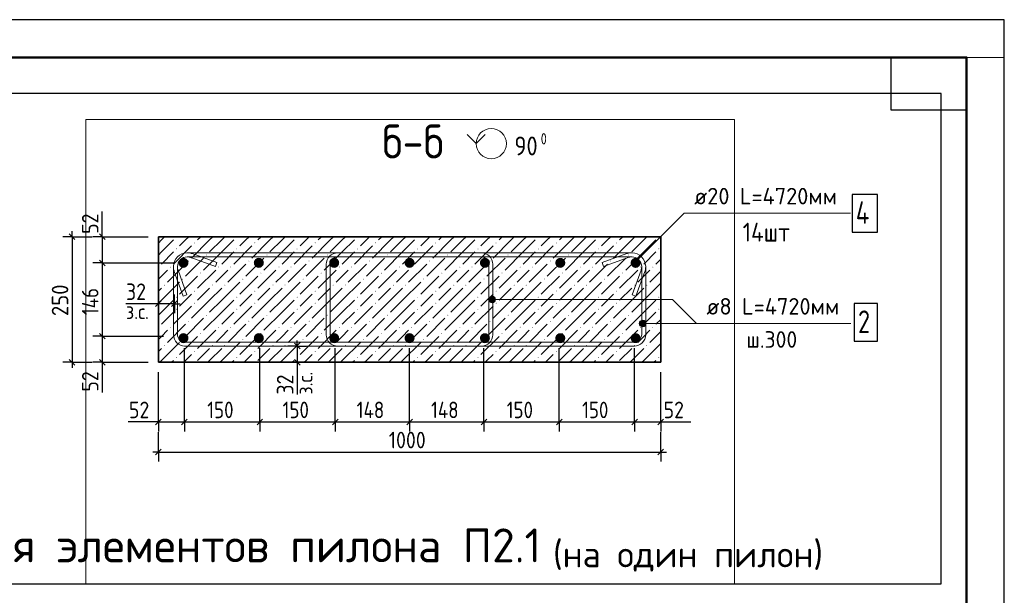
# Model space of a CAD drawing. Header units: millimetres. Extents: x 0 to 50400, y 0 to 35652.
# Tile 10 of 10: x 34722 to 50400, y 26469 to 35640. Entities that reach past the tile are written whole.
import ezdxf

# ---------------------------------------------------------------- set-up
doc = ezdxf.new("R2010")
doc.units = ezdxf.units.MM
doc.linetypes.add('______2', pattern=[324, 240, -84])
for name, color, linetype, lineweight in [('Standard', 7, 'Continuous', 25), ('ЖБ Пилон', 7, 'Continuous', 35), ('Заголовок чертежа', 7, 'Continuous', 25), ('Позиционная метка диаметр_ шаг', 7, 'Continuous', 13), ('Позиционная метка линия выноска', 7, 'Continuous', 13), ('Примечания', 7, 'Continuous', 13)]:
    doc.layers.add(name, color=color, linetype=linetype, lineweight=lineweight)
doc.layers.add('Размерная выноска', color=7, linetype='Continuous')
doc.layers.add('Стена фоновая арматура Х1', color=7, linetype='______2', true_color=0xa0a0a0)
doc.layers.add('Стена Хомут', color=7, linetype='______2', true_color=0xa0a0a0)
doc.styles.add('ISOCPEUR', font='txt')

msp = doc.modelspace()

# ---------------------------------------------------------------- hatches: boundary and pattern name
at = {"layer": 'ЖБ Пилон', "linetype": 'Continuous', "lineweight": 18, "transparency": 33554687}
for points in [[(37219, 32172), (37211, 32179), (37214, 32182), (37224, 32182), (37227, 32179)], [(38179, 32172), (38171, 32179), (38174, 32182), (38184, 32182), (38187, 32179)], [(39139, 32172), (39131, 32179), (39134, 32182), (39144, 32182), (39147, 32179)], [(40099, 32172), (40091, 32179), (40094, 32182), (40104, 32182), (40107, 32179)], [(41059, 32172), (41051, 32179), (41054, 32182), (41064, 32182), (41067, 32179)], [(42019, 32172), (42011, 32179), (42014, 32182), (42024, 32182), (42027, 32179)], [(42979, 32172), (42971, 32179), (42974, 32182), (42984, 32182), (42987, 32179)], [(43939, 32172), (43931, 32179), (43934, 32182), (43944, 32182), (43947, 32179)], [(44899, 32172), (44891, 32179), (44894, 32182), (44904, 32182), (44907, 32179)], [(37219, 31980), (37211, 31987), (37219, 31995), (37227, 31987)], [(37507, 32076), (37499, 32083), (37507, 32091), (37515, 32083)], [(38179, 31980), (38171, 31987), (38179, 31995), (38187, 31987)], [(38467, 32076), (38459, 32083), (38467, 32091), (38475, 32083)], [(39139, 31980), (39131, 31987), (39139, 31995), (39147, 31987)], [(39427, 32076), (39419, 32083), (39427, 32091), (39435, 32083)], [(40099, 31980), (40091, 31987), (40099, 31995), (40107, 31987)], [(40387, 32076), (40379, 32083), (40387, 32091), (40395, 32083)], [(41059, 31980), (41051, 31987), (41059, 31995), (41067, 31987)], [(41347, 32076), (41339, 32083), (41347, 32091), (41355, 32083)], [(42019, 31980), (42011, 31987), (42019, 31995), (42027, 31987)], [(42307, 32076), (42299, 32083), (42307, 32091), (42315, 32083)], [(42979, 31980), (42971, 31987), (42979, 31995), (42987, 31987)], [(43267, 32076), (43259, 32083), (43267, 32091), (43275, 32083)], [(43939, 31980), (43931, 31987), (43939, 31995), (43947, 31987)], [(44227, 32076), (44219, 32083), (44227, 32091), (44235, 32083)], [(44899, 31980), (44891, 31987), (44899, 31995), (44907, 31987)], [(37699, 31884), (37691, 31891), (37699, 31899), (37707, 31891)], [(38659, 31884), (38651, 31891), (38659, 31899), (38667, 31891)], [(39619, 31884), (39611, 31891), (39619, 31899), (39627, 31891)], [(40579, 31884), (40571, 31891), (40579, 31899), (40587, 31891)], [(41539, 31884), (41531, 31891), (41539, 31899), (41547, 31891)], [(42499, 31884), (42491, 31891), (42499, 31899), (42507, 31891)], [(43459, 31884), (43451, 31891), (43459, 31899), (43467, 31891)], [(44419, 31884), (44411, 31891), (44419, 31899), (44427, 31891)], [(36931, 31692), (36930, 31693), (36930, 31706), (36931, 31707), (36939, 31699)], [(37123, 31692), (37115, 31699), (37123, 31707), (37131, 31699)], [(37411, 31788), (37403, 31795), (37411, 31803), (37419, 31795)], [(37891, 31692), (37883, 31699), (37891, 31707), (37899, 31699)], [(38083, 31692), (38075, 31699), (38083, 31707), (38091, 31699)], [(38371, 31788), (38363, 31795), (38371, 31803), (38379, 31795)], [(38851, 31692), (38843, 31699), (38851, 31707), (38859, 31699)], [(39043, 31692), (39035, 31699), (39043, 31707), (39051, 31699)], [(39331, 31788), (39323, 31795), (39331, 31803), (39339, 31795)], [(39811, 31692), (39803, 31699), (39811, 31707), (39819, 31699)], [(40003, 31692), (39995, 31699), (40003, 31707), (40011, 31699)], [(40291, 31788), (40283, 31795), (40291, 31803), (40299, 31795)], [(40771, 31692), (40763, 31699), (40771, 31707), (40779, 31699)], [(40963, 31692), (40955, 31699), (40963, 31707), (40971, 31699)], [(41251, 31788), (41243, 31795), (41251, 31803), (41259, 31795)], [(41731, 31692), (41723, 31699), (41731, 31707), (41739, 31699)], [(41923, 31692), (41915, 31699), (41923, 31707), (41931, 31699)], [(42211, 31788), (42203, 31795), (42211, 31803), (42219, 31795)], [(42691, 31692), (42683, 31699), (42691, 31707), (42699, 31699)], [(42883, 31692), (42875, 31699), (42883, 31707), (42891, 31699)], [(43171, 31788), (43163, 31795), (43171, 31803), (43179, 31795)], [(43651, 31692), (43643, 31699), (43651, 31707), (43659, 31699)], [(43843, 31692), (43835, 31699), (43843, 31707), (43851, 31699)], [(44131, 31788), (44123, 31795), (44131, 31803), (44139, 31795)], [(44611, 31692), (44603, 31699), (44611, 31707), (44619, 31699)], [(44803, 31692), (44795, 31699), (44803, 31707), (44811, 31699)], [(37315, 31500), (37307, 31507), (37315, 31515), (37323, 31507)], [(37603, 31596), (37595, 31603), (37603, 31611), (37611, 31603)], [(38275, 31500), (38267, 31507), (38275, 31515), (38283, 31507)], [(38563, 31596), (38555, 31603), (38563, 31611), (38571, 31603)], [(39235, 31500), (39227, 31507), (39235, 31515), (39243, 31507)], [(39523, 31596), (39515, 31603), (39523, 31611), (39531, 31603)], [(40195, 31500), (40187, 31507), (40195, 31515), (40203, 31507)], [(40483, 31596), (40475, 31603), (40483, 31611), (40491, 31603)], [(41155, 31500), (41147, 31507), (41155, 31515), (41163, 31507)], [(41443, 31596), (41435, 31603), (41443, 31611), (41451, 31603)], [(42115, 31500), (42107, 31507), (42115, 31515), (42123, 31507)], [(42403, 31596), (42395, 31603), (42403, 31611), (42411, 31603)], [(43075, 31500), (43067, 31507), (43075, 31515), (43083, 31507)], [(43363, 31596), (43355, 31603), (43363, 31611), (43371, 31603)], [(44035, 31500), (44027, 31507), (44035, 31515), (44043, 31507)], [(44323, 31596), (44315, 31603), (44323, 31611), (44331, 31603)], [(37027, 31404), (37019, 31411), (37027, 31419), (37035, 31411)], [(37795, 31404), (37787, 31411), (37795, 31419), (37803, 31411)], [(37987, 31404), (37979, 31411), (37987, 31419), (37995, 31411)], [(38755, 31404), (38747, 31411), (38755, 31419), (38763, 31411)], [(38947, 31404), (38939, 31411), (38947, 31419), (38955, 31411)], [(39715, 31404), (39707, 31411), (39715, 31419), (39723, 31411)], [(39907, 31404), (39899, 31411), (39907, 31419), (39915, 31411)], [(40675, 31404), (40667, 31411), (40675, 31419), (40683, 31411)], [(40867, 31404), (40859, 31411), (40867, 31419), (40875, 31411)], [(41635, 31404), (41627, 31411), (41635, 31419), (41643, 31411)], [(41827, 31404), (41819, 31411), (41827, 31419), (41835, 31411)], [(42595, 31404), (42587, 31411), (42595, 31419), (42603, 31411)], [(42787, 31404), (42779, 31411), (42787, 31419), (42795, 31411)], [(43555, 31404), (43547, 31411), (43555, 31419), (43563, 31411)], [(43747, 31404), (43739, 31411), (43747, 31419), (43755, 31411)], [(44515, 31404), (44507, 31411), (44515, 31419), (44523, 31411)], [(44707, 31404), (44699, 31411), (44707, 31419), (44715, 31411)], [(37219, 31212), (37211, 31219), (37219, 31227), (37227, 31219)], [(37507, 31308), (37499, 31315), (37507, 31323), (37515, 31315)], [(38179, 31212), (38171, 31219), (38179, 31227), (38187, 31219)], [(38467, 31308), (38459, 31315), (38467, 31323), (38475, 31315)], [(39139, 31212), (39131, 31219), (39139, 31227), (39147, 31219)], [(39427, 31308), (39419, 31315), (39427, 31323), (39435, 31315)], [(40099, 31212), (40091, 31219), (40099, 31227), (40107, 31219)], [(40387, 31308), (40379, 31315), (40387, 31323), (40395, 31315)], [(41059, 31212), (41051, 31219), (41059, 31227), (41067, 31219)], [(41347, 31308), (41339, 31315), (41347, 31323), (41355, 31315)], [(42019, 31212), (42011, 31219), (42019, 31227), (42027, 31219)], [(42307, 31308), (42299, 31315), (42307, 31323), (42315, 31315)], [(42979, 31212), (42971, 31219), (42979, 31227), (42987, 31219)], [(43267, 31308), (43259, 31315), (43267, 31323), (43275, 31315)], [(43939, 31212), (43931, 31219), (43939, 31227), (43947, 31219)], [(44227, 31308), (44219, 31315), (44227, 31323), (44235, 31315)], [(44899, 31212), (44891, 31219), (44899, 31227), (44907, 31219)], [(37507, 31116), (37499, 31123), (37507, 31131), (37515, 31123)], [(38467, 31116), (38459, 31123), (38467, 31131), (38475, 31123)], [(39427, 31116), (39419, 31123), (39427, 31131), (39435, 31123)], [(40387, 31116), (40379, 31123), (40387, 31131), (40395, 31123)], [(41347, 31116), (41339, 31123), (41347, 31131), (41355, 31123)], [(42307, 31116), (42299, 31123), (42307, 31131), (42315, 31123)], [(43267, 31116), (43259, 31123), (43267, 31131), (43275, 31123)], [(44227, 31116), (44219, 31123), (44227, 31131), (44235, 31123)], [(37219, 31020), (37211, 31027), (37219, 31035), (37227, 31027)], [(37699, 30924), (37691, 30931), (37699, 30939), (37707, 30931)], [(38179, 31020), (38171, 31027), (38179, 31035), (38187, 31027)], [(38659, 30924), (38651, 30931), (38659, 30939), (38667, 30931)], [(39139, 31020), (39131, 31027), (39139, 31035), (39147, 31027)], [(39619, 30924), (39611, 30931), (39619, 30939), (39627, 30931)], [(40099, 31020), (40091, 31027), (40099, 31035), (40107, 31027)], [(40579, 30924), (40571, 30931), (40579, 30939), (40587, 30931)], [(41059, 31020), (41051, 31027), (41059, 31035), (41067, 31027)], [(41539, 30924), (41531, 30931), (41539, 30939), (41547, 30931)], [(42019, 31020), (42011, 31027), (42019, 31035), (42027, 31027)], [(42499, 30924), (42491, 30931), (42499, 30939), (42507, 30931)], [(42979, 31020), (42971, 31027), (42979, 31035), (42987, 31027)], [(43459, 30924), (43451, 30931), (43459, 30939), (43467, 30931)], [(43939, 31020), (43931, 31027), (43939, 31035), (43947, 31027)], [(44419, 30924), (44411, 30931), (44419, 30939), (44427, 30931)], [(44899, 31020), (44891, 31027), (44899, 31035), (44907, 31027)], [(36931, 30732), (36930, 30733), (36930, 30746), (36931, 30747), (36939, 30739)], [(37123, 30732), (37115, 30739), (37123, 30747), (37131, 30739)], [(37411, 30828), (37403, 30835), (37411, 30843), (37419, 30835)], [(37891, 30732), (37883, 30739), (37891, 30747), (37899, 30739)], [(38083, 30732), (38075, 30739), (38083, 30747), (38091, 30739)], [(38371, 30828), (38363, 30835), (38371, 30843), (38379, 30835)], [(38851, 30732), (38843, 30739), (38851, 30747), (38859, 30739)], [(39043, 30732), (39035, 30739), (39043, 30747), (39051, 30739)], [(39331, 30828), (39323, 30835), (39331, 30843), (39339, 30835)], [(39811, 30732), (39803, 30739), (39811, 30747), (39819, 30739)], [(40003, 30732), (39995, 30739), (40003, 30747), (40011, 30739)], [(40291, 30828), (40283, 30835), (40291, 30843), (40299, 30835)], [(40771, 30732), (40763, 30739), (40771, 30747), (40779, 30739)], [(40963, 30732), (40955, 30739), (40963, 30747), (40971, 30739)], [(41251, 30828), (41243, 30835), (41251, 30843), (41259, 30835)], [(41731, 30732), (41723, 30739), (41731, 30747), (41739, 30739)], [(41923, 30732), (41915, 30739), (41923, 30747), (41931, 30739)], [(42211, 30828), (42203, 30835), (42211, 30843), (42219, 30835)], [(42691, 30732), (42683, 30739), (42691, 30747), (42699, 30739)], [(42883, 30732), (42875, 30739), (42883, 30747), (42891, 30739)], [(43171, 30828), (43163, 30835), (43171, 30843), (43179, 30835)], [(43651, 30732), (43643, 30739), (43651, 30747), (43659, 30739)], [(43843, 30732), (43835, 30739), (43843, 30747), (43851, 30739)], [(44131, 30828), (44123, 30835), (44131, 30843), (44139, 30835)], [(44611, 30732), (44603, 30739), (44611, 30747), (44619, 30739)], [(44803, 30732), (44795, 30739), (44803, 30747), (44811, 30739)], [(37603, 30636), (37595, 30643), (37603, 30651), (37611, 30643)], [(38563, 30636), (38555, 30643), (38563, 30651), (38571, 30643)], [(39523, 30636), (39515, 30643), (39523, 30651), (39531, 30643)], [(40483, 30636), (40475, 30643), (40483, 30651), (40491, 30643)], [(41443, 30636), (41435, 30643), (41443, 30651), (41451, 30643)], [(42403, 30636), (42395, 30643), (42403, 30651), (42411, 30643)], [(43363, 30636), (43355, 30643), (43363, 30651), (43371, 30643)], [(44323, 30636), (44315, 30643), (44323, 30651), (44331, 30643)], [(37027, 30444), (37019, 30451), (37027, 30459), (37035, 30451)], [(37315, 30540), (37307, 30547), (37315, 30555), (37323, 30547)], [(37795, 30444), (37787, 30451), (37795, 30459), (37803, 30451)], [(37987, 30444), (37979, 30451), (37987, 30459), (37995, 30451)], [(38275, 30540), (38267, 30547), (38275, 30555), (38283, 30547)], [(38755, 30444), (38747, 30451), (38755, 30459), (38763, 30451)], [(38947, 30444), (38939, 30451), (38947, 30459), (38955, 30451)], [(39235, 30540), (39227, 30547), (39235, 30555), (39243, 30547)], [(39715, 30444), (39707, 30451), (39715, 30459), (39723, 30451)], [(39907, 30444), (39899, 30451), (39907, 30459), (39915, 30451)], [(40195, 30540), (40187, 30547), (40195, 30555), (40203, 30547)], [(40675, 30444), (40667, 30451), (40675, 30459), (40683, 30451)], [(40867, 30444), (40859, 30451), (40867, 30459), (40875, 30451)], [(41155, 30540), (41147, 30547), (41155, 30555), (41163, 30547)], [(41635, 30444), (41627, 30451), (41635, 30459), (41643, 30451)], [(41827, 30444), (41819, 30451), (41827, 30459), (41835, 30451)], [(42115, 30540), (42107, 30547), (42115, 30555), (42123, 30547)], [(42595, 30444), (42587, 30451), (42595, 30459), (42603, 30451)], [(42787, 30444), (42779, 30451), (42787, 30459), (42795, 30451)], [(43075, 30540), (43067, 30547), (43075, 30555), (43083, 30547)], [(43555, 30444), (43547, 30451), (43555, 30459), (43563, 30451)], [(43747, 30444), (43739, 30451), (43747, 30459), (43755, 30451)], [(44035, 30540), (44027, 30547), (44035, 30555), (44043, 30547)], [(44515, 30444), (44507, 30451), (44515, 30459), (44523, 30451)], [(44707, 30444), (44699, 30451), (44707, 30459), (44715, 30451)], [(37219, 30252), (37211, 30259), (37219, 30267), (37227, 30259)], [(37507, 30348), (37499, 30355), (37507, 30363), (37515, 30355)], [(38179, 30252), (38171, 30259), (38179, 30267), (38187, 30259)], [(38467, 30348), (38459, 30355), (38467, 30363), (38475, 30355)], [(39139, 30252), (39131, 30259), (39139, 30267), (39147, 30259)], [(39427, 30348), (39419, 30355), (39427, 30363), (39435, 30355)], [(40099, 30252), (40091, 30259), (40099, 30267), (40107, 30259)], [(40387, 30348), (40379, 30355), (40387, 30363), (40395, 30355)], [(41059, 30252), (41051, 30259), (41059, 30267), (41067, 30259)], [(41347, 30348), (41339, 30355), (41347, 30363), (41355, 30355)], [(42019, 30252), (42011, 30259), (42019, 30267), (42027, 30259)], [(42307, 30348), (42299, 30355), (42307, 30363), (42315, 30355)], [(42979, 30252), (42971, 30259), (42979, 30267), (42987, 30259)], [(43267, 30348), (43259, 30355), (43267, 30363), (43275, 30355)], [(43939, 30252), (43931, 30259), (43939, 30267), (43947, 30259)], [(44227, 30348), (44219, 30355), (44227, 30363), (44235, 30355)], [(44899, 30252), (44891, 30259), (44899, 30267), (44907, 30259)]]:
    msp.add_hatch(color=7, dxfattribs=at).paths.add_polyline_path(points, flags=16)
at = {"layer": 'Позиционная метка линия выноска', "linetype": 'Continuous', "lineweight": 13, "transparency": 33554687}
for points in [[(42197, 31155), (42197, 31209), (42189, 31182)], [(42197, 31209), (42216, 31136), (42216, 31229)], [(42197, 31209), (42197, 31155), (42216, 31136)], [(42216, 31229), (42243, 31128), (42243, 31236)], [(42216, 31229), (42216, 31136), (42243, 31128)], [(42243, 31236), (42243, 31128), (42270, 31136)], [(42243, 31236), (42270, 31136), (42270, 31229)], [(42270, 31229), (42270, 31136), (42289, 31155)], [(42270, 31229), (42289, 31155), (42289, 31209)], [(42289, 31209), (42289, 31155), (42297, 31182)], [(44595, 30773), (44595, 30827), (44588, 30800)], [(44595, 30827), (44615, 30754), (44615, 30847)], [(44595, 30827), (44595, 30773), (44615, 30754)], [(44615, 30847), (44642, 30746), (44642, 30854)], [(44615, 30847), (44615, 30754), (44642, 30746)], [(44642, 30854), (44642, 30746), (44669, 30754)], [(44642, 30854), (44669, 30754), (44669, 30847)], [(44669, 30847), (44669, 30754), (44688, 30773)], [(44669, 30847), (44688, 30773), (44688, 30827)], [(44688, 30827), (44688, 30773), (44696, 30800)]]:
    msp.add_hatch(color=7, dxfattribs=at).paths.add_polyline_path(points)
at = {"layer": 'Стена фоновая арматура Х1', "linetype": 'Continuous', "lineweight": 18, "transparency": 33554687}
for points in [[(37410, 31766), (37404, 31797), (37386, 31823), (37360, 31840), (37330, 31846), (37299, 31840), (37273, 31823), (37256, 31797), (37250, 31766), (37256, 31736), (37273, 31710), (37299, 31692), (37330, 31686), (37360, 31692), (37386, 31710), (37404, 31736)], [(38610, 31766), (38604, 31797), (38586, 31823), (38560, 31840), (38530, 31846), (38499, 31840), (38473, 31823), (38456, 31797), (38450, 31766), (38456, 31736), (38473, 31710), (38499, 31692), (38530, 31686), (38560, 31692), (38586, 31710), (38604, 31736)], [(39810, 31766), (39804, 31797), (39786, 31823), (39760, 31840), (39730, 31846), (39699, 31840), (39673, 31823), (39656, 31797), (39650, 31766), (39656, 31736), (39673, 31710), (39699, 31692), (39730, 31686), (39760, 31692), (39786, 31710), (39804, 31736)], [(41010, 31766), (41004, 31797), (40986, 31823), (40960, 31840), (40930, 31846), (40899, 31840), (40873, 31823), (40856, 31797), (40850, 31766), (40856, 31736), (40873, 31710), (40899, 31692), (40930, 31686), (40960, 31692), (40986, 31710), (41004, 31736)], [(42210, 31766), (42204, 31797), (42186, 31823), (42160, 31840), (42130, 31846), (42099, 31840), (42073, 31823), (42056, 31797), (42050, 31766), (42056, 31736), (42073, 31710), (42099, 31692), (42130, 31686), (42160, 31692), (42186, 31710), (42204, 31736)], [(43410, 31766), (43404, 31797), (43386, 31823), (43360, 31840), (43330, 31846), (43299, 31840), (43273, 31823), (43256, 31797), (43250, 31766), (43256, 31736), (43273, 31710), (43299, 31692), (43330, 31686), (43360, 31692), (43386, 31710), (43404, 31736)], [(44610, 31766), (44604, 31797), (44586, 31823), (44560, 31840), (44530, 31846), (44499, 31840), (44473, 31823), (44456, 31797), (44450, 31766), (44456, 31736), (44473, 31710), (44499, 31692), (44530, 31686), (44560, 31692), (44586, 31710), (44604, 31736)], [(37410, 30566), (37404, 30597), (37386, 30623), (37360, 30640), (37330, 30646), (37299, 30640), (37273, 30623), (37256, 30597), (37250, 30566), (37256, 30536), (37273, 30510), (37299, 30492), (37330, 30486), (37360, 30492), (37386, 30510), (37404, 30536)], [(38610, 30566), (38604, 30597), (38586, 30623), (38560, 30640), (38530, 30646), (38499, 30640), (38473, 30623), (38456, 30597), (38450, 30566), (38456, 30536), (38473, 30510), (38499, 30492), (38530, 30486), (38560, 30492), (38586, 30510), (38604, 30536)], [(39810, 30566), (39804, 30597), (39786, 30623), (39760, 30640), (39730, 30646), (39699, 30640), (39673, 30623), (39656, 30597), (39650, 30566), (39656, 30536), (39673, 30510), (39699, 30492), (39730, 30486), (39760, 30492), (39786, 30510), (39804, 30536)], [(41010, 30566), (41004, 30597), (40986, 30623), (40960, 30640), (40930, 30646), (40899, 30640), (40873, 30623), (40856, 30597), (40850, 30566), (40856, 30536), (40873, 30510), (40899, 30492), (40930, 30486), (40960, 30492), (40986, 30510), (41004, 30536)], [(42210, 30566), (42204, 30597), (42186, 30623), (42160, 30640), (42130, 30646), (42099, 30640), (42073, 30623), (42056, 30597), (42050, 30566), (42056, 30536), (42073, 30510), (42099, 30492), (42130, 30486), (42160, 30492), (42186, 30510), (42204, 30536)], [(43410, 30566), (43404, 30597), (43386, 30623), (43360, 30640), (43330, 30646), (43299, 30640), (43273, 30623), (43256, 30597), (43250, 30566), (43256, 30536), (43273, 30510), (43299, 30492), (43330, 30486), (43360, 30492), (43386, 30510), (43404, 30536)], [(44610, 30566), (44604, 30597), (44586, 30623), (44560, 30640), (44530, 30646), (44499, 30640), (44473, 30623), (44456, 30597), (44450, 30566), (44456, 30536), (44473, 30510), (44499, 30492), (44530, 30486), (44560, 30492), (44586, 30510), (44604, 30536)]]:
    msp.add_hatch(color=7, dxfattribs=at).paths.add_polyline_path(points)

# ---------------------------------------------------------------- linework, layer by layer
at = {"layer": 'Standard', "color": 7, "linetype": 'Continuous', "lineweight": 35, "transparency": 33554687}
for p, q in [((49800, 33120), (49800, 24600)), ((49800, 32640), (49800, 24120))]:
    msp.add_line(p, q, dxfattribs=at)
at = {"layer": 'Standard', "color": 7, "linetype": 'Continuous', "lineweight": 50, "transparency": 33554687}
msp.add_line((49800, 32520), (49800, 27840), dxfattribs=at)
at = {"layer": 'Standard', "color": 7, "linetype": 'Continuous', "lineweight": -3, "transparency": 33554687}
for p, q in [((35557, 32182), (35407, 32182)), ((35557, 32182), (35557, 32272)), ((35557, 32182), (35707, 32182)), ((35557, 32182), (35877, 32182)), ((36037, 32182), (35887, 32182)), ((36037, 32182), (36037, 32272)), ((36037, 32182), (36187, 32182)), ((36037, 32182), (36770, 32182)), ((36037, 31766), (35887, 31766)), ((36037, 31766), (36187, 31766)), ((36037, 31766), (37170, 31766)), ((36037, 31766), (36037, 30598)), ((36930, 31114), (36930, 31264)), ((37186, 31114), (37186, 31264)), ((36930, 31114), (36840, 31114)), ((36930, 31114), (36930, 30964)), ((37186, 31114), (36930, 31114)), ((37186, 31114), (37186, 30964)), ((37186, 31114), (37276, 31114)), ((36037, 30598), (35887, 30598)), ((36037, 30598), (36187, 30598)), ((36037, 30598), (37010, 30598)), ((36037, 30598), (36037, 30182)), ((39141, 30439), (38991, 30439)), ((39141, 30439), (39141, 30529)), ((39141, 30439), (39291, 30439)), ((39141, 30439), (39141, 30182)), ((35557, 30182), (35407, 30182)), ((35557, 30182), (35707, 30182)), ((35557, 30182), (35877, 30182)), ((35557, 30182), (35557, 30092)), ((36037, 30182), (35887, 30182)), ((36037, 30182), (36187, 30182)), ((36037, 30182), (36770, 30182)), ((36037, 30182), (36037, 30092)), ((39141, 30182), (38991, 30182)), ((39141, 30182), (39291, 30182)), ((39141, 30182), (39141, 30092)), ((36930, 29231), (36930, 29381)), ((37346, 29231), (37346, 29381)), ((38546, 29231), (38546, 29381)), ((39746, 29231), (39746, 29381)), ((40930, 29231), (40930, 29381)), ((42114, 29231), (42114, 29381)), ((43314, 29231), (43314, 29381)), ((44514, 29231), (44514, 29381)), ((44930, 29231), (44930, 29381)), ((36930, 29231), (36840, 29231)), ((36930, 29231), (36930, 29081)), ((36930, 29231), (37346, 29231)), ((37346, 29231), (37346, 29081)), ((37346, 29231), (38546, 29231)), ((38546, 29231), (38546, 29081)), ((38546, 29231), (39746, 29231)), ((39746, 29231), (39746, 29081)), ((39746, 29231), (40930, 29231)), ((40930, 29231), (40930, 29081)), ((40930, 29231), (42114, 29231)), ((42114, 29231), (42114, 29081)), ((42114, 29231), (43314, 29231)), ((43314, 29231), (43314, 29081)), ((43314, 29231), (44514, 29231)), ((44514, 29231), (44514, 29081)), ((44514, 29231), (44930, 29231)), ((44930, 29231), (44930, 29081)), ((44930, 29231), (45020, 29231)), ((36930, 28751), (36930, 29071)), ((44930, 28751), (44930, 29071)), ((36930, 28751), (36930, 28901)), ((44930, 28751), (44930, 28901)), ((36930, 28751), (36840, 28751)), ((36930, 28751), (36930, 28601)), ((36930, 28751), (44930, 28751)), ((44930, 28751), (44930, 28601)), ((44930, 28751), (45020, 28751))]:
    msp.add_line(p, q, dxfattribs=at)
at = {"layer": 'Standard', "color": 7, "linetype": 'Continuous', "lineweight": 25, "transparency": 33554687}
for p, q in [((35512, 32227), (35602, 32137)), ((35992, 32227), (36082, 32137)), ((35992, 31811), (36082, 31721)), ((36975, 31159), (36885, 31069)), ((37231, 31159), (37141, 31069)), ((35992, 30643), (36082, 30553)), ((39096, 30484), (39186, 30394)), ((35512, 30227), (35602, 30137)), ((35992, 30227), (36082, 30137)), ((39096, 30227), (39186, 30137)), ((36885, 29186), (36975, 29276)), ((37301, 29186), (37391, 29276)), ((38501, 29186), (38591, 29276)), ((39701, 29186), (39791, 29276)), ((40885, 29186), (40975, 29276)), ((42069, 29186), (42159, 29276)), ((43269, 29186), (43359, 29276)), ((44469, 29186), (44559, 29276)), ((44885, 29186), (44975, 29276)), ((36885, 28706), (36975, 28796)), ((44885, 28706), (44975, 28796))]:
    msp.add_line(p, q, dxfattribs=at)
for points in [[(0, 0), (50400, 0), (50400, 35640), (0, 35640), (0, 0)], [(49800, 35040), (49800, 34200), (48600, 34200), (48600, 35040), (49800, 35040)]]:
    msp.add_lwpolyline(points, close=True, dxfattribs=at)
at = {"layer": 'Standard', "color": 220, "linetype": 'Continuous', "lineweight": 13, "transparency": 33554687}
for points in [[(50400, 35640), (0, 35640), (0, 0), (50400, 0), (50400, 35640)], [(2400, 0), (50400, 0), (50400, 35040), (2400, 35040), (2400, 0)]]:
    msp.add_lwpolyline(points, dxfattribs=at)
at = {"layer": 'Standard', "color": 7, "linetype": 'Continuous', "lineweight": 50, "transparency": 33554687}
msp.add_lwpolyline([(2400, 35040), (49800, 35040), (49800, 600), (2400, 600), (2400, 35040)], close=True, dxfattribs=at)
at = {"layer": 'Standard', "color": 220, "linetype": 'Continuous', "lineweight": -3, "transparency": 33554687}
msp.add_lwpolyline([(49397, 34463), (33842, 34463), (33842, 26652), (49397, 26652), (49397, 34463)], dxfattribs=at)
at = {"layer": 'Standard', "color": 254, "linetype": 'Continuous', "lineweight": 18, "true_color": 0xc4c4ff, "transparency": 33554687}
msp.add_lwpolyline([(46103, 26652), (46103, 34048), (35775, 34048), (35775, 26652)], dxfattribs=at)
at = {"layer": 'Standard', "color": 7, "linetype": 'Continuous', "lineweight": -3, "transparency": 33554687}
for points in [[(35557, 32182), (35557, 30799), (35557, 30799), (35557, 30182)], [(36037, 32182), (36037, 32104), (36037, 32104), (36037, 31766)], [(37346, 29231), (37346, 29252), (37346, 29252), (37346, 29252), (37346, 29252), (37346, 29252), (37346, 29252), (37346, 29252), (37346, 29252), (37346, 29252), (37346, 29252), (37346, 29252), (37346, 29252), (37346, 29252), (37346, 29252), (37346, 29623), (37346, 29623), (37346, 30406)], [(38546, 29231), (38546, 29252), (38546, 29252), (38546, 29252), (38546, 29252), (38546, 29252), (38546, 29252), (38546, 29252), (38546, 29252), (38546, 29252), (38546, 29252), (38546, 29252), (38546, 29252), (38546, 30105), (38546, 30105), (38546, 30406)], [(39746, 29231), (39746, 29252), (39746, 29252), (39746, 29252), (39746, 29252), (39746, 29252), (39746, 29252), (39746, 29252), (39746, 29252), (39746, 29252), (39746, 29252), (39746, 30406)], [(40930, 29231), (40930, 29252), (40930, 29252), (40930, 29252), (40930, 29252), (40930, 29252), (40930, 29252), (40930, 29252), (40930, 29252), (40930, 30406)], [(42114, 29231), (42114, 29252), (42114, 29252), (42114, 29252), (42114, 29252), (42114, 29252), (42114, 29252), (42114, 30406)], [(43314, 29231), (43314, 29252), (43314, 29252), (43314, 29252), (43314, 29252), (43314, 30406)], [(44514, 29231), (44514, 29252), (44514, 29252), (44514, 30406)], [(36930, 29231), (36930, 29252), (36930, 29252), (36930, 29252), (36930, 29252), (36930, 29252), (36930, 29252), (36930, 29252), (36930, 29252), (36930, 29252), (36930, 29252), (36930, 29252), (36930, 29252), (36930, 29252), (36930, 29252), (36930, 29456), (36930, 29456), (36930, 30022)], [(44930, 29231), (44930, 29252), (44930, 29252), (44930, 30022)]]:
    msp.add_lwpolyline(points, dxfattribs=at)
at = {"layer": 'ЖБ Пилон', "color": 7, "linetype": 'Continuous', "lineweight": 35, "transparency": 33554687}
for p, q in [((36930, 32182), (36930, 30182)), ((44930, 32182), (36930, 32182)), ((44930, 30182), (44930, 32182)), ((36930, 30182), (44930, 30182))]:
    msp.add_line(p, q, dxfattribs=at)
at = {"layer": 'ЖБ Пилон', "color": 9, "linetype": 'Continuous', "lineweight": 18, "true_color": 0xc7c7c7, "transparency": 33554687}
for p, q in [((36979, 32131), (37030, 32182)), ((37414, 32182), (37363, 32131)), ((37555, 32131), (37606, 32182)), ((37747, 32131), (37798, 32182)), ((37939, 32131), (37990, 32182)), ((38374, 32182), (38323, 32131)), ((38515, 32131), (38566, 32182)), ((38707, 32131), (38758, 32182)), ((38899, 32131), (38950, 32182)), ((39334, 32182), (39283, 32131)), ((39475, 32131), (39526, 32182)), ((39667, 32131), (39718, 32182)), ((39859, 32131), (39910, 32182)), ((40294, 32182), (40243, 32131)), ((40435, 32131), (40486, 32182)), ((40627, 32131), (40678, 32182)), ((40819, 32131), (40870, 32182)), ((41254, 32182), (41203, 32131)), ((41395, 32131), (41446, 32182)), ((41587, 32131), (41638, 32182)), ((41779, 32131), (41830, 32182)), ((42214, 32182), (42163, 32131)), ((42355, 32131), (42406, 32182)), ((42547, 32131), (42598, 32182)), ((42739, 32131), (42790, 32182)), ((43174, 32182), (43123, 32131)), ((43315, 32131), (43366, 32182)), ((43507, 32131), (43558, 32182)), ((43699, 32131), (43750, 32182)), ((44134, 32182), (44083, 32131)), ((44275, 32131), (44326, 32182)), ((44467, 32131), (44518, 32182)), ((44659, 32131), (44710, 32182)), ((36930, 32082), (36979, 32131)), ((36979, 31939), (37171, 32131)), ((37171, 31747), (37459, 32035)), ((37363, 32131), (37267, 32035)), ((37747, 32131), (37459, 31843)), ((37747, 31939), (37939, 32131)), ((37939, 31939), (38131, 32131)), ((38131, 31747), (38419, 32035)), ((38323, 32131), (38227, 32035)), ((38707, 32131), (38419, 31843)), ((38707, 31939), (38899, 32131)), ((38899, 31939), (39091, 32131)), ((39091, 31747), (39379, 32035)), ((39283, 32131), (39187, 32035)), ((39667, 32131), (39379, 31843)), ((39667, 31939), (39859, 32131)), ((39859, 31939), (40051, 32131)), ((40051, 31747), (40339, 32035)), ((40243, 32131), (40147, 32035)), ((40627, 32131), (40339, 31843)), ((40627, 31939), (40819, 32131)), ((40819, 31939), (41011, 32131)), ((41011, 31747), (41299, 32035)), ((41203, 32131), (41107, 32035)), ((41587, 32131), (41299, 31843)), ((41587, 31939), (41779, 32131)), ((41779, 31939), (41971, 32131)), ((41971, 31747), (42259, 32035)), ((42163, 32131), (42067, 32035)), ((42547, 32131), (42259, 31843)), ((42547, 31939), (42739, 32131)), ((42739, 31939), (42931, 32131)), ((42931, 31747), (43219, 32035)), ((43123, 32131), (43027, 32035)), ((43507, 32131), (43219, 31843)), ((43507, 31939), (43699, 32131)), ((43699, 31939), (43891, 32131)), ((43891, 31747), (44179, 32035)), ((44083, 32131), (43987, 32035)), ((44467, 32131), (44179, 31843)), ((44467, 31939), (44659, 32131)), ((44659, 31939), (44851, 32131)), ((36979, 31939), (36930, 31890)), ((36979, 31747), (37171, 31939)), ((37363, 31555), (37651, 31843)), ((37939, 31939), (37651, 31651)), ((37939, 31747), (38131, 31939)), ((38323, 31555), (38611, 31843)), ((38899, 31939), (38611, 31651)), ((38899, 31747), (39091, 31939)), ((39283, 31555), (39571, 31843)), ((39859, 31939), (39571, 31651)), ((39859, 31747), (40051, 31939)), ((40243, 31555), (40531, 31843)), ((40819, 31939), (40531, 31651)), ((40819, 31747), (41011, 31939)), ((41203, 31555), (41491, 31843)), ((41779, 31939), (41491, 31651)), ((41779, 31747), (41971, 31939)), ((42163, 31555), (42451, 31843)), ((42739, 31939), (42451, 31651)), ((42739, 31747), (42931, 31939)), ((43123, 31555), (43411, 31843)), ((43699, 31939), (43411, 31651)), ((43699, 31747), (43891, 31939)), ((44083, 31555), (44371, 31843)), ((44659, 31939), (44371, 31651)), ((44659, 31747), (44851, 31939)), ((44851, 31747), (44930, 31826)), ((37075, 31459), (37363, 31747)), ((38035, 31459), (38323, 31747)), ((38995, 31459), (39283, 31747)), ((39955, 31459), (40243, 31747)), ((40915, 31459), (41203, 31747)), ((41875, 31459), (42163, 31747)), ((42835, 31459), (43123, 31747)), ((43795, 31459), (44083, 31747)), ((36979, 31555), (36930, 31506)), ((37075, 31651), (36979, 31555)), ((37267, 31267), (37555, 31555)), ((37555, 31363), (37843, 31651)), ((37939, 31555), (37843, 31459)), ((38035, 31651), (37939, 31555)), ((38227, 31267), (38515, 31555)), ((38515, 31363), (38803, 31651)), ((38899, 31555), (38803, 31459)), ((38995, 31651), (38899, 31555)), ((39187, 31267), (39475, 31555)), ((39475, 31363), (39763, 31651)), ((39859, 31555), (39763, 31459)), ((39955, 31651), (39859, 31555)), ((40147, 31267), (40435, 31555)), ((40435, 31363), (40723, 31651)), ((40819, 31555), (40723, 31459)), ((40915, 31651), (40819, 31555)), ((41107, 31267), (41395, 31555)), ((41395, 31363), (41683, 31651)), ((41779, 31555), (41683, 31459)), ((41875, 31651), (41779, 31555)), ((42067, 31267), (42355, 31555)), ((42355, 31363), (42643, 31651)), ((42739, 31555), (42643, 31459)), ((42835, 31651), (42739, 31555)), ((43027, 31267), (43315, 31555)), ((43315, 31363), (43603, 31651)), ((43699, 31555), (43603, 31459)), ((43795, 31651), (43699, 31555)), ((43987, 31267), (44275, 31555)), ((44275, 31363), (44563, 31651)), ((44659, 31555), (44563, 31459)), ((44755, 31651), (44659, 31555)), ((44755, 31459), (44930, 31634)), ((36930, 31314), (36979, 31363)), ((36979, 31171), (37267, 31459)), ((37555, 31171), (37747, 31363)), ((37747, 31171), (37939, 31363)), ((37939, 31171), (38227, 31459)), ((38515, 31171), (38707, 31363)), ((38707, 31171), (38899, 31363)), ((38899, 31171), (39187, 31459)), ((39475, 31171), (39667, 31363)), ((39667, 31171), (39859, 31363)), ((39859, 31171), (40147, 31459)), ((40435, 31171), (40627, 31363)), ((40627, 31171), (40819, 31363)), ((40819, 31171), (41107, 31459)), ((41395, 31171), (41587, 31363)), ((41587, 31171), (41779, 31363)), ((41779, 31171), (42067, 31459)), ((42355, 31171), (42547, 31363)), ((42547, 31171), (42739, 31363)), ((42739, 31171), (43027, 31459)), ((43315, 31171), (43507, 31363)), ((43507, 31171), (43699, 31363)), ((43699, 31171), (43987, 31459)), ((44275, 31171), (44467, 31363)), ((44467, 31171), (44659, 31363)), ((44659, 31171), (44930, 31442)), ((37459, 31267), (37363, 31171)), ((38419, 31267), (38323, 31171)), ((39379, 31267), (39283, 31171)), ((40339, 31267), (40243, 31171)), ((41299, 31267), (41203, 31171)), ((42259, 31267), (42163, 31171)), ((43219, 31267), (43123, 31171)), ((44179, 31267), (44083, 31171)), ((36930, 31122), (36979, 31171)), ((36979, 30979), (37171, 31171)), ((37171, 30787), (37459, 31075)), ((37363, 31171), (37267, 31075)), ((37747, 31171), (37459, 30883)), ((37747, 30979), (37939, 31171)), ((37939, 30979), (38131, 31171)), ((38131, 30787), (38419, 31075)), ((38323, 31171), (38227, 31075)), ((38707, 31171), (38419, 30883)), ((38707, 30979), (38899, 31171)), ((38899, 30979), (39091, 31171)), ((39091, 30787), (39379, 31075)), ((39283, 31171), (39187, 31075)), ((39667, 31171), (39379, 30883)), ((39667, 30979), (39859, 31171)), ((39859, 30979), (40051, 31171)), ((40051, 30787), (40339, 31075)), ((40243, 31171), (40147, 31075)), ((40627, 31171), (40339, 30883)), ((40627, 30979), (40819, 31171)), ((40819, 30979), (41011, 31171)), ((41011, 30787), (41299, 31075)), ((41203, 31171), (41107, 31075)), ((41587, 31171), (41299, 30883)), ((41587, 30979), (41779, 31171)), ((41779, 30979), (41971, 31171)), ((41971, 30787), (42259, 31075)), ((42163, 31171), (42067, 31075)), ((42547, 31171), (42259, 30883)), ((42547, 30979), (42739, 31171)), ((42739, 30979), (42931, 31171)), ((42931, 30787), (43219, 31075)), ((43123, 31171), (43027, 31075)), ((43507, 31171), (43219, 30883)), ((43507, 30979), (43699, 31171)), ((43699, 30979), (43891, 31171)), ((43891, 30787), (44179, 31075)), ((44083, 31171), (43987, 31075)), ((44467, 31171), (44179, 30883)), ((44467, 30979), (44659, 31171)), ((44659, 30979), (44851, 31171)), ((36979, 30979), (36930, 30930)), ((36979, 30787), (37171, 30979)), ((37939, 30979), (37651, 30691)), ((37939, 30787), (38131, 30979)), ((38899, 30979), (38611, 30691)), ((38899, 30787), (39091, 30979)), ((39859, 30979), (39571, 30691)), ((39859, 30787), (40051, 30979)), ((40819, 30979), (40531, 30691)), ((40819, 30787), (41011, 30979)), ((41779, 30979), (41491, 30691)), ((41779, 30787), (41971, 30979)), ((42739, 30979), (42451, 30691)), ((42739, 30787), (42931, 30979)), ((43699, 30979), (43411, 30691)), ((43699, 30787), (43891, 30979)), ((44659, 30979), (44371, 30691)), ((44659, 30787), (44851, 30979)), ((37075, 30499), (37363, 30787)), ((37363, 30595), (37651, 30883)), ((38035, 30499), (38323, 30787)), ((38323, 30595), (38611, 30883)), ((38995, 30499), (39283, 30787)), ((39283, 30595), (39571, 30883)), ((39955, 30499), (40243, 30787)), ((40243, 30595), (40531, 30883)), ((40915, 30499), (41203, 30787)), ((41203, 30595), (41491, 30883)), ((41875, 30499), (42163, 30787)), ((42163, 30595), (42451, 30883)), ((42835, 30499), (43123, 30787)), ((43123, 30595), (43411, 30883)), ((43795, 30499), (44083, 30787)), ((44083, 30595), (44371, 30883)), ((44851, 30787), (44930, 30866)), ((36979, 30595), (36930, 30546)), ((37075, 30691), (36979, 30595)), ((37267, 30307), (37555, 30595)), ((37555, 30403), (37843, 30691)), ((37939, 30595), (37843, 30499)), ((38035, 30691), (37939, 30595)), ((38227, 30307), (38515, 30595)), ((38515, 30403), (38803, 30691)), ((38899, 30595), (38803, 30499)), ((38995, 30691), (38899, 30595)), ((39187, 30307), (39475, 30595)), ((39475, 30403), (39763, 30691)), ((39859, 30595), (39763, 30499)), ((39955, 30691), (39859, 30595)), ((40147, 30307), (40435, 30595)), ((40435, 30403), (40723, 30691)), ((40819, 30595), (40723, 30499)), ((40915, 30691), (40819, 30595)), ((41107, 30307), (41395, 30595)), ((41395, 30403), (41683, 30691)), ((41779, 30595), (41683, 30499)), ((41875, 30691), (41779, 30595)), ((42067, 30307), (42355, 30595)), ((42355, 30403), (42643, 30691)), ((42739, 30595), (42643, 30499)), ((42835, 30691), (42739, 30595)), ((43027, 30307), (43315, 30595)), ((43315, 30403), (43603, 30691)), ((43699, 30595), (43603, 30499)), ((43795, 30691), (43699, 30595)), ((43987, 30307), (44275, 30595)), ((44275, 30403), (44563, 30691)), ((44659, 30595), (44563, 30499)), ((44755, 30691), (44659, 30595)), ((44755, 30499), (44930, 30674)), ((36979, 30211), (37267, 30499)), ((37939, 30211), (38227, 30499)), ((38899, 30211), (39187, 30499)), ((39859, 30211), (40147, 30499)), ((40819, 30211), (41107, 30499)), ((41779, 30211), (42067, 30499)), ((42739, 30211), (43027, 30499)), ((43699, 30211), (43987, 30499)), ((44659, 30211), (44930, 30482)), ((36930, 30354), (36979, 30403)), ((37459, 30307), (37363, 30211)), ((37555, 30211), (37747, 30403)), ((37747, 30211), (37939, 30403)), ((38419, 30307), (38323, 30211)), ((38515, 30211), (38707, 30403)), ((38707, 30211), (38899, 30403)), ((39379, 30307), (39283, 30211)), ((39475, 30211), (39667, 30403)), ((39667, 30211), (39859, 30403)), ((40339, 30307), (40243, 30211)), ((40435, 30211), (40627, 30403)), ((40627, 30211), (40819, 30403)), ((41299, 30307), (41203, 30211)), ((41395, 30211), (41587, 30403)), ((41587, 30211), (41779, 30403)), ((42259, 30307), (42163, 30211)), ((42355, 30211), (42547, 30403)), ((42547, 30211), (42739, 30403)), ((43219, 30307), (43123, 30211)), ((43315, 30211), (43507, 30403)), ((43507, 30211), (43699, 30403)), ((44179, 30307), (44083, 30211)), ((44275, 30211), (44467, 30403)), ((44467, 30211), (44659, 30403)), ((36950, 30182), (36979, 30211)), ((37142, 30182), (37171, 30211)), ((37363, 30211), (37334, 30182)), ((37747, 30211), (37718, 30182)), ((37910, 30182), (37939, 30211)), ((38102, 30182), (38131, 30211)), ((38323, 30211), (38294, 30182)), ((38707, 30211), (38678, 30182)), ((38870, 30182), (38899, 30211)), ((39062, 30182), (39091, 30211)), ((39283, 30211), (39254, 30182)), ((39667, 30211), (39638, 30182)), ((39830, 30182), (39859, 30211)), ((40022, 30182), (40051, 30211)), ((40243, 30211), (40214, 30182)), ((40627, 30211), (40598, 30182)), ((40790, 30182), (40819, 30211)), ((40982, 30182), (41011, 30211)), ((41203, 30211), (41174, 30182)), ((41587, 30211), (41558, 30182)), ((41750, 30182), (41779, 30211)), ((41942, 30182), (41971, 30211)), ((42163, 30211), (42134, 30182)), ((42547, 30211), (42518, 30182)), ((42710, 30182), (42739, 30211)), ((42902, 30182), (42931, 30211)), ((43123, 30211), (43094, 30182)), ((43507, 30211), (43478, 30182)), ((43670, 30182), (43699, 30211)), ((43862, 30182), (43891, 30211)), ((44083, 30211), (44054, 30182)), ((44467, 30211), (44438, 30182)), ((44630, 30182), (44659, 30211)), ((44822, 30182), (44851, 30211))]:
    msp.add_line(p, q, dxfattribs=at)
at = {"layer": 'Позиционная метка линия выноска', "color": 7, "linetype": 'Continuous', "lineweight": 13, "transparency": 33554687}
for p, q in [((44530, 31782), (45303, 32556)), ((45303, 32556), (47951, 32556)), ((42243, 31236), (42243, 31236)), ((42189, 31182), (42189, 31182)), ((42243, 31182), (45115, 31182)), ((42243, 31128), (42243, 31128)), ((42297, 31182), (42297, 31182)), ((45115, 31182), (45497, 30800)), ((44588, 30800), (44588, 30800)), ((44642, 30854), (44642, 30854)), ((44642, 30800), (47958, 30800)), ((44642, 30746), (44642, 30746)), ((44696, 30800), (44696, 30800))]:
    msp.add_line(p, q, dxfattribs=at)
for centre in [(42243, 31182), (44642, 30800)]:
    msp.add_circle(centre, 54, dxfattribs=at)
at = {"layer": 'Примечания', "color": 7, "linetype": 'Continuous', "lineweight": 18, "transparency": 33554687}
for p, q in [((41847, 33809), (41991, 33665)), ((41991, 33665), (42135, 33809)), ((41991, 33665), (41991, 33665)), ((41991, 33665), (41991, 33665)), ((41991, 33665), (41991, 33665)), ((41991, 33665), (41991, 33665))]:
    msp.add_line(p, q, dxfattribs=at)
msp.add_circle((42231, 33665), 240, dxfattribs=at)
at = {"layer": 'Размерная выноска', "color": 7, "linetype": 'Continuous', "lineweight": -3, "transparency": 33554687}
for p, q in [((36037, 32182), (36037, 32582)), ((36930, 31114), (36413, 31114)), ((36037, 30182), (36037, 29702)), ((39141, 30182), (39141, 29666)), ((36930, 29231), (36450, 29231)), ((44930, 29231), (45410, 29231))]:
    msp.add_line(p, q, dxfattribs=at)
at = {"layer": 'Стена фоновая арматура Х1', "color": 7, "linetype": 'Continuous', "lineweight": 25, "transparency": 33554687}
msp.add_lwpolyline([(47975, 32256), (48383, 32256), (48383, 32856), (47975, 32856), (47975, 32256)], dxfattribs=at)
at = {"layer": 'Стена Хомут', "color": 7, "linetype": 'Continuous', "lineweight": 13, "transparency": 33554687}
for points in [[(37839, 31710), (37447, 31853), (37441, 31855), (37434, 31857), (37428, 31859), (37422, 31860), (37415, 31861), (37408, 31862), (37402, 31862), (37395, 31862), (37388, 31862), (37359, 31858), (37329, 31849), (37303, 31834), (37281, 31815), (37262, 31794), (37247, 31767), (37238, 31737), (37234, 31709), (37234, 30623), (37237, 30600), (37244, 30577), (37256, 30556), (37270, 30539), (37287, 30525), (37308, 30513), (37331, 30506), (37354, 30502), (42074, 30502), (42096, 30506), (42119, 30513), (42140, 30525), (42157, 30539), (42171, 30556), (42183, 30577), (42191, 30600), (42194, 30623), (42194, 31742), (42191, 31765), (42183, 31788), (42171, 31809), (42157, 31826), (42140, 31840), (42119, 31852), (42096, 31859), (42074, 31862), (37388, 31862), (37359, 31858), (37329, 31849), (37303, 31834), (37281, 31815), (37262, 31794), (37247, 31767), (37238, 31737), (37234, 31709), (37234, 31701), (37234, 31694), (37234, 31688), (37235, 31681), (37236, 31675), (37237, 31668), (37239, 31662), (37241, 31655), (37243, 31649), (37386, 31257), (37326, 31235), (37182, 31628), (37180, 31637), (37177, 31645), (37175, 31654), (37173, 31663), (37172, 31673), (37171, 31682), (37170, 31691), (37170, 31700), (37170, 31713), (37175, 31752), (37189, 31793), (37210, 31830), (37235, 31861), (37266, 31887), (37303, 31908), (37344, 31921), (37383, 31926), (42078, 31926), (42111, 31922), (42145, 31911), (42177, 31893), (42203, 31871), (42224, 31845), (42242, 31814), (42253, 31779), (42258, 31747), (42258, 30618), (42253, 30585), (42242, 30551), (42224, 30520), (42203, 30494), (42177, 30472), (42145, 30454), (42111, 30443), (42078, 30438), (37349, 30438), (37317, 30443), (37282, 30454), (37251, 30472), (37225, 30494), (37203, 30520), (37186, 30551), (37174, 30585), (37170, 30618), (37170, 31713), (37175, 31752), (37189, 31793), (37210, 31830), (37235, 31861), (37266, 31887), (37303, 31908), (37344, 31921), (37383, 31926), (37396, 31926), (37405, 31926), (37414, 31925), (37424, 31924), (37433, 31923), (37442, 31921), (37451, 31919), (37460, 31917), (37468, 31914), (37861, 31771), (37839, 31710)], [(43998, 31771), (44391, 31914), (44400, 31917), (44409, 31919), (44418, 31921), (44427, 31923), (44436, 31924), (44445, 31925), (44454, 31926), (44463, 31926), (44476, 31926), (44515, 31921), (44556, 31908), (44593, 31887), (44624, 31861), (44650, 31830), (44671, 31793), (44684, 31752), (44690, 31713), (44690, 30618), (44685, 30585), (44674, 30551), (44656, 30520), (44635, 30494), (44609, 30472), (44577, 30454), (44543, 30443), (44510, 30438), (39781, 30438), (39749, 30443), (39714, 30454), (39683, 30472), (39657, 30494), (39635, 30520), (39618, 30551), (39606, 30585), (39602, 30618), (39602, 31747), (39606, 31779), (39618, 31814), (39635, 31845), (39657, 31871), (39683, 31893), (39714, 31911), (39749, 31922), (39781, 31926), (44476, 31926), (44515, 31921), (44556, 31908), (44593, 31887), (44624, 31861), (44650, 31830), (44671, 31793), (44684, 31752), (44690, 31713), (44690, 31700), (44689, 31691), (44689, 31682), (44688, 31673), (44686, 31663), (44685, 31654), (44682, 31645), (44680, 31637), (44677, 31628), (44534, 31235), (44474, 31257), (44617, 31649), (44619, 31655), (44620, 31662), (44622, 31668), (44623, 31675), (44624, 31681), (44625, 31688), (44626, 31694), (44626, 31701), (44626, 31709), (44622, 31737), (44612, 31767), (44597, 31794), (44579, 31815), (44557, 31834), (44530, 31849), (44501, 31858), (44472, 31862), (39786, 31862), (39763, 31859), (39740, 31852), (39719, 31840), (39702, 31826), (39688, 31809), (39676, 31788), (39669, 31765), (39666, 31742), (39666, 30623), (39669, 30600), (39676, 30577), (39688, 30556), (39702, 30539), (39719, 30525), (39740, 30513), (39763, 30506), (39786, 30502), (44506, 30502), (44528, 30506), (44551, 30513), (44572, 30525), (44589, 30539), (44603, 30556), (44615, 30577), (44623, 30600), (44626, 30623), (44626, 31709), (44622, 31737), (44612, 31767), (44597, 31794), (44579, 31815), (44557, 31834), (44530, 31849), (44501, 31858), (44472, 31862), (44464, 31862), (44458, 31862), (44451, 31862), (44444, 31861), (44438, 31860), (44431, 31859), (44425, 31857), (44419, 31855), (44412, 31853), (44020, 31710), (43998, 31771)]]:
    msp.add_lwpolyline(points, dxfattribs=at)
at = {"layer": 'Стена Хомут', "color": 7, "linetype": 'Continuous', "lineweight": 25, "transparency": 33554687}
msp.add_lwpolyline([(48011, 30516), (48383, 30516), (48383, 31116), (48011, 31116), (48011, 30516)], dxfattribs=at)

# ---------------------------------------------------------------- texts
at = {"layer": 'Standard', "color": 7, "linetype": 'Continuous', "lineweight": 25, "transparency": 33554687, "char_height": 264, "attachment_point": 7, "rotation": 90, "style": 'ISOCPEUR'}
for s, insert, width in [('\\W0.87;52', (35977, 32227), 484.71), ('\\W0.91;250', (35497, 30918), 674.39), ('\\W0.83;146', (35977, 30932), 637.69), ('\\W0.87;52', (35977, 29714), 484.72), ('\\W0.87;32', (39081, 29667), 484.72)]:
    msp.add_mtext(s, dxfattribs=dict(at, insert=insert, width=width))
at = {"layer": 'Standard', "color": 7, "linetype": 'Continuous', "lineweight": 25, "transparency": 33554687, "char_height": 264, "attachment_point": 7, "style": 'ISOCPEUR'}
for s, insert, width in [('\\W0.87;32', (36415, 31174), 484.72), ('\\W0.87;52', (36462, 29291), 484.71), ('\\W0.83;150', (37708, 29291), 610.29), ('\\W0.83;150', (38908, 29291), 610.29), ('\\W0.83;148', (40087, 29291), 637.71), ('\\W0.83;148', (41271, 29291), 637.69), ('\\W0.83;150', (42476, 29291), 610.29), ('\\W0.83;150', (43676, 29291), 610.29), ('\\W0.87;52', (44975, 29291), 484.72), ('\\W0.87;1000', (40600, 28811), 800.28)]:
    msp.add_mtext(s, dxfattribs=dict(at, insert=insert, width=width))
at = {"layer": 'Standard', "color": 7, "linetype": 'Continuous', "lineweight": 18, "transparency": 33554687, "insert": (36416, 30870), "char_height": 240, "width": 551.94, "attachment_point": 7, "style": 'ISOCPEUR'}
msp.add_mtext('\\W0.90;з.с.', dxfattribs=at)
at = {"layer": 'Standard', "color": 7, "linetype": 'Continuous', "lineweight": 18, "transparency": 33554687, "insert": (39385, 29668), "char_height": 240, "width": 551.93, "attachment_point": 7, "rotation": 90, "style": 'ISOCPEUR'}
msp.add_mtext('\\W0.90;з.с.', dxfattribs=at)
at = {"layer": 'Standard', "color": 7, "linetype": 'Continuous', "lineweight": 50, "transparency": 33554687, "attachment_point": 7, "style": 'ISOCPEUR'}
for s, insert, char_height, width in [('\\W0.98;Спецификация элементов пилона П2.1', (30046, 26848), 540, 13163.79), ('\\W0.98; (на один пилон)', (42952, 26848), 420, 4571.51)]:
    msp.add_mtext(s, dxfattribs=dict(at, insert=insert, char_height=char_height, width=width))
at = {"layer": 'Заголовок чертежа', "color": 7, "linetype": 'Continuous', "lineweight": 50, "transparency": 33554687, "insert": (40495, 33429), "char_height": 540, "width": 1379.42, "attachment_point": 7, "style": 'ISOCPEUR'}
msp.add_mtext('\\W0.91;б-б', dxfattribs=at)
at = {"layer": 'Заголовок чертежа', "color": 7, "linetype": 'Continuous', "lineweight": 25, "transparency": 33554687, "attachment_point": 7, "style": 'ISOCPEUR'}
for s, insert, char_height, width in [('\\W0.87;90', (42599, 33478), 300, 550.81), ('\\W0.78;0', (43019, 33653), 180, 195.85)]:
    msp.add_mtext(s, dxfattribs=dict(at, insert=insert, char_height=char_height, width=width))
at = {"layer": 'Позиционная метка диаметр_ шаг', "color": 7, "linetype": 'Continuous', "lineweight": 25, "transparency": 33554687, "insert": (46234, 32105), "char_height": 300, "width": 1062.61, "attachment_point": 7, "style": 'ISOCPEUR'}
msp.add_mtext('\\W0.89;14шт', dxfattribs=at)
at = {"layer": 'Стена фоновая арматура Х1', "color": 7, "linetype": 'Continuous', "lineweight": 13, "transparency": 33554687, "attachment_point": 7, "style": 'ISOCPEUR'}
for s, insert, char_height, width in [('\\W0.98;ø20 L=4720мм ', (45463, 32697), 264, 2609.52), ('\\W0.80;4', (48035, 32388), 360, 431.8)]:
    msp.add_mtext(s, dxfattribs=dict(at, insert=insert, char_height=char_height, width=width))
at = {"layer": 'Стена Хомут', "color": 7, "linetype": 'Continuous', "lineweight": 13, "transparency": 33554687, "attachment_point": 7, "style": 'ISOCPEUR'}
for s, insert, char_height, width in [('\\W0.98;ø8 L=4720мм ', (45657, 30941), 264, 2424.64), ('\\W0.78;2', (48071, 30648), 360, 391.69), ('\\W0.95;ш.300 ', (46291, 30413), 264, 1154.56)]:
    msp.add_mtext(s, dxfattribs=dict(at, insert=insert, char_height=char_height, width=width))

doc.saveas('drawing.dxf')
